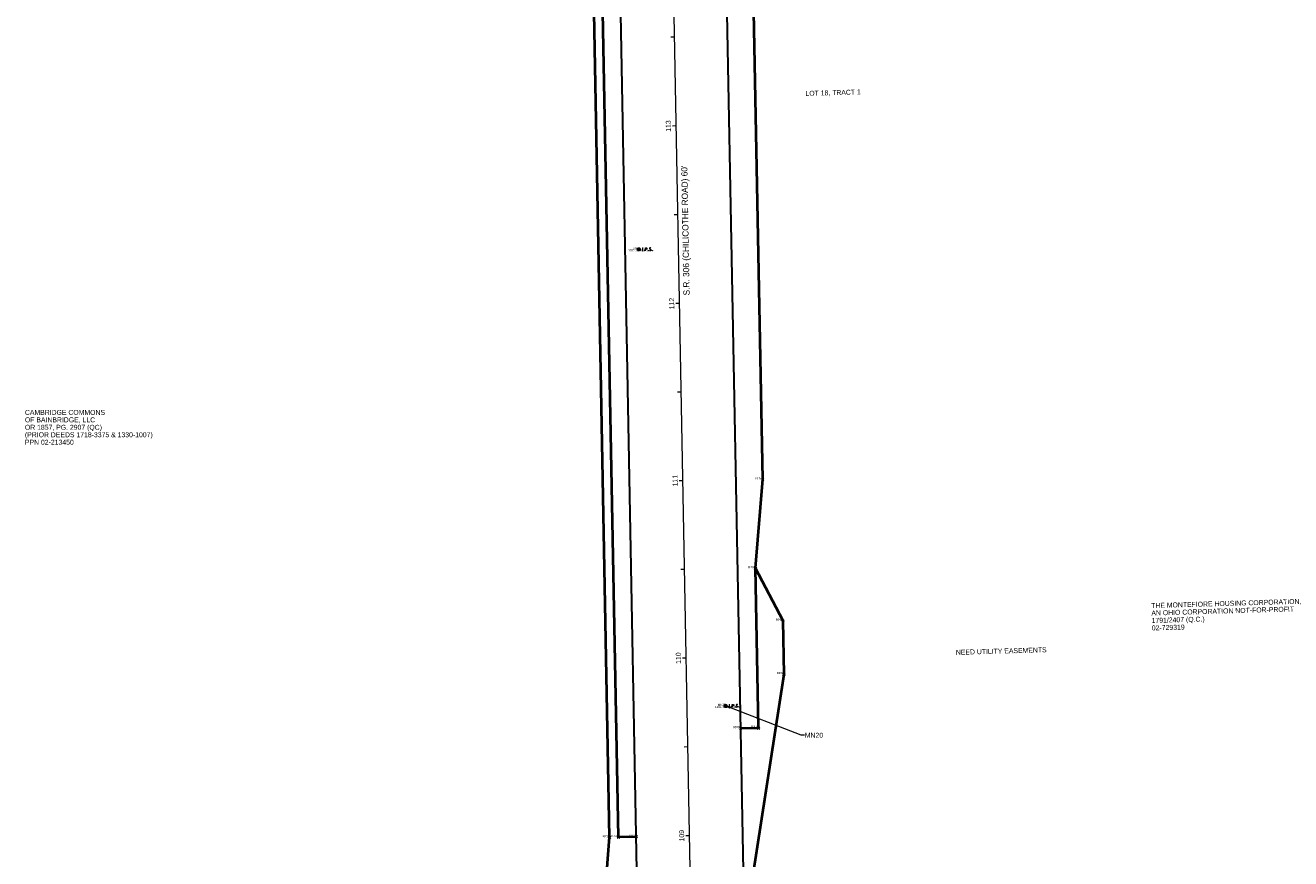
# Model space of a CAD drawing. Extents: x 2285766 to 2290020, y 637520 to 641037.
# Tile 3 of 9: x 2287011 to 2287723, y 638860 to 639330. Entities that reach past the tile are written whole.
import ezdxf
from ezdxf.enums import TextEntityAlignment as Align

# ---------------------------------------------------------------- set-up
doc = ezdxf.new("R2010")
doc.units = 0
doc.header["$LTSCALE"] = 20
doc.header["$MEASUREMENT"] = 0
doc.linetypes.add('cl20', pattern=[100, 5, -5, 80, -5, 5])
for name, color, linetype, lineweight in [('DV_X_Text', 7, 'Continuous', 0), ('GE_X_CL_20', 7, 'cl20', 0), ('RW_X_CL_20', 6, 'cl20', 0), ('RW_X_Esmt_SH', 6, 'esmtshex', 30), ('SC_Scratch19', 7, 'Continuous', 13), ('SV_P_Mon_Cells_Set', 7, 'Continuous', 0), ('SV_X_Shot_Marker', 2, 'Continuous', 0)]:
    doc.layers.add(name, color=color, linetype=linetype, lineweight=lineweight)
for name, color, linetype, lineweight, true_color in [('RW_P_Esmt_SH', 7, 'esmtshpr', 40, 0xa854e0), ('RW_P_Esmt_TMP', 7, 'esmtmppr', 40, 0xa854e0), ('SV_X_Text_Comment', 7, 'Continuous', 0, 0xf09e7a), ('SV_X_Text_Elevation', 7, 'Continuous', 0, 0x54c954), ('SV_X_Text_Name', 7, 'Continuous', 0, 0xebffa8)]:
    doc.layers.add(name, color=color, linetype=linetype, lineweight=lineweight, true_color=true_color)
doc.layers.add('SC_Scratch2', color=7, linetype='Continuous', lineweight=0, plot=False)
doc.styles.add('Slanted-Normal LS 0.50', font='font31.shx', dxfattribs={"height": 0.14})
doc.styles.add('Style-font30', font='font30.shx')
doc.styles.add('Style-font31', font='font31.shx')
doc.linetypes.add('esmtmppr', pattern='A,1,-0.225,[30,dgnlstyle-ODOT_Linestyles.shx,S=0.002469,R=0,X=0,Y=0],-0.225,4', length=5.45)
doc.linetypes.add('esmtshex', pattern='A,0.8,-0.325,[70,dgnlstyle-ODOT_Linestyles.shx,S=0.00389,R=0,X=0,Y=0],-0.325,0.8,-0.3,0.8,-0.3,0.8,-0.3', length=4.75)
doc.linetypes.add('esmtshpr', pattern='A,1,-0.175,[22,dgnlstyle-ODOT_Linestyles.shx,S=0.001649,R=0,X=0,Y=0],-0.175,4', length=5.35)

# ---------------------------------------------------------------- blocks, each defined once
blk = doc.blocks.new('IPS')
at = {"layer": 'SV_P_Mon_Cells_Set'}
h = blk.add_hatch(color=256, dxfattribs=at)
edge = h.paths.add_edge_path()
edge.add_arc((0, 0), 0.06, 0, 360)
at = {"layer": 'SV_P_Mon_Cells_Set', "flags": 128}
for points in [[(0.101, 0.04), (0.119, 0.04)], [(0.11, -0.04), (0.11, 0.04)], [(0.188, -0.04), (0.188, 0.04), (0.214, 0.04), (0.217, 0.039), (0.221, 0.038), (0.223, 0.037), (0.224, 0.036), (0.227, 0.033), (0.228, 0.029), (0.229, 0.024), (0.229, 0.017), (0.229, 0.014), (0.228, 0.01), (0.226, 0.006), (0.223, 0.004), (0.222, 0.003), (0.219, 0.002), (0.214, 0.001), (0.188, 0.001)], [(0.338, 0.034), (0.337, 0.036), (0.336, 0.037), (0.331, 0.039), (0.325, 0.04), (0.32, 0.04), (0.319, 0.04), (0.311, 0.038), (0.305, 0.034), (0.302, 0.029), (0.3, 0.024), (0.3, 0.021), (0.302, 0.016), (0.306, 0.011), (0.336, -0.008), (0.339, -0.01), (0.34, -0.013), (0.341, -0.017), (0.341, -0.02), (0.341, -0.024), (0.34, -0.027), (0.339, -0.03), (0.338, -0.032), (0.337, -0.034), (0.335, -0.036), (0.334, -0.037), (0.331, -0.039), (0.33, -0.039), (0.325, -0.04), (0.317, -0.04), (0.312, -0.039), (0.305, -0.034), (0.3, -0.03)], [(0.101, -0.04), (0.119, -0.04)], [(0.158, -0.029), (0.16, -0.029), (0.162, -0.03), (0.164, -0.033), (0.164, -0.036), (0.162, -0.039), (0.16, -0.04), (0.158, -0.04), (0.156, -0.039), (0.154, -0.036), (0.154, -0.033), (0.156, -0.03), (0.158, -0.029)], [(0.27, -0.029), (0.273, -0.029), (0.275, -0.03), (0.276, -0.033), (0.276, -0.036), (0.275, -0.039), (0.273, -0.04), (0.27, -0.04), (0.268, -0.039), (0.267, -0.036), (0.267, -0.033), (0.268, -0.03), (0.27, -0.029)], [(0.379, -0.029), (0.382, -0.029), (0.384, -0.03), (0.385, -0.033), (0.385, -0.036), (0.384, -0.039), (0.382, -0.04), (0.379, -0.04), (0.378, -0.039), (0.376, -0.036), (0.376, -0.033), (0.378, -0.03), (0.379, -0.029)]]:
    blk.add_lwpolyline(points, dxfattribs=at)
blk = doc.blocks.new('IPS_4')
at = {"layer": 'SV_P_Mon_Cells_Set'}
h = blk.add_hatch(color=256, dxfattribs=at)
edge = h.paths.add_edge_path()
edge.add_arc((0, 0), 0.06, 0, 360)
at = {"layer": 'SV_P_Mon_Cells_Set', "flags": 128}
for points in [[(0.101, 0.04), (0.119, 0.04)], [(0.11, -0.04), (0.11, 0.04)], [(0.188, -0.04), (0.188, 0.04), (0.214, 0.04), (0.217, 0.039), (0.221, 0.038), (0.223, 0.037), (0.224, 0.036), (0.227, 0.033), (0.228, 0.029), (0.229, 0.024), (0.229, 0.017), (0.229, 0.014), (0.228, 0.01), (0.226, 0.006), (0.223, 0.004), (0.222, 0.003), (0.219, 0.002), (0.214, 0.001), (0.188, 0.001)], [(0.338, 0.034), (0.337, 0.036), (0.336, 0.037), (0.331, 0.039), (0.325, 0.04), (0.32, 0.04), (0.319, 0.04), (0.311, 0.038), (0.305, 0.034), (0.302, 0.029), (0.3, 0.024), (0.3, 0.021), (0.302, 0.016), (0.306, 0.011), (0.336, -0.008), (0.339, -0.01), (0.34, -0.013), (0.341, -0.017), (0.341, -0.02), (0.341, -0.024), (0.34, -0.027), (0.339, -0.03), (0.338, -0.032), (0.337, -0.034), (0.335, -0.036), (0.334, -0.037), (0.331, -0.039), (0.33, -0.039), (0.325, -0.04), (0.317, -0.04), (0.312, -0.039), (0.305, -0.034), (0.3, -0.03)], [(0.101, -0.04), (0.119, -0.04)], [(0.158, -0.029), (0.16, -0.029), (0.162, -0.03), (0.164, -0.033), (0.164, -0.036), (0.162, -0.039), (0.16, -0.04), (0.158, -0.04), (0.156, -0.039), (0.154, -0.036), (0.154, -0.033), (0.156, -0.03), (0.158, -0.029)], [(0.27, -0.029), (0.273, -0.029), (0.275, -0.03), (0.276, -0.033), (0.276, -0.036), (0.275, -0.039), (0.273, -0.04), (0.27, -0.04), (0.268, -0.039), (0.267, -0.036), (0.267, -0.033), (0.268, -0.03), (0.27, -0.029)], [(0.379, -0.029), (0.382, -0.029), (0.384, -0.03), (0.385, -0.033), (0.385, -0.036), (0.384, -0.039), (0.382, -0.04), (0.379, -0.04), (0.378, -0.039), (0.376, -0.036), (0.376, -0.033), (0.378, -0.03), (0.379, -0.029)]]:
    blk.add_lwpolyline(points, dxfattribs=at)
blk = doc.blocks.new('GPKLBL_3')
at = {"layer": 'SC_Scratch19', "flags": 128}
blk.add_lwpolyline([(44.52, -16.56), (42.47, -16.56), (0, 0)], dxfattribs=at)
at = {"layer": 'SC_Scratch19', "extrusion": (0, 0, -1)}
blk.add_solid([(-2.78, -0.31), (0, 0), (-2.26, -1.66)], dxfattribs=at)
at = {"layer": 'SC_Scratch19', "insert": (44.62, -15.16), "char_height": 2.8, "attachment_point": 1, "style": 'Style-font31'}
blk.add_mtext('MN20', dxfattribs=at)
blk = doc.blocks.new('X_34')
at = {"layer": 'SV_X_Shot_Marker'}
for p, q in [((-0.067, -0.067), (0.067, 0.067)), ((-0.067, 0.067), (0.067, -0.067))]:
    blk.add_line(p, q, dxfattribs=at)
blk = doc.blocks.new('X_35')
at = {"layer": 'SV_X_Shot_Marker'}
for p, q in [((-0.067, -0.067), (0.067, 0.067)), ((-0.067, 0.067), (0.067, -0.067))]:
    blk.add_line(p, q, dxfattribs=at)
blk = doc.blocks.new('X_45')
at = {"layer": 'SV_X_Shot_Marker'}
for p, q in [((-0.067, -0.067), (0.067, 0.067)), ((-0.067, 0.067), (0.067, -0.067))]:
    blk.add_line(p, q, dxfattribs=at)
blk = doc.blocks.new('X_49')
at = {"layer": 'SV_X_Shot_Marker'}
for p, q in [((-0.067, -0.067), (0.067, 0.067)), ((-0.067, 0.067), (0.067, -0.067))]:
    blk.add_line(p, q, dxfattribs=at)
blk = doc.blocks.new('X_50')
at = {"layer": 'SV_X_Shot_Marker'}
for p, q in [((-0.067, -0.067), (0.067, 0.067)), ((-0.067, 0.067), (0.067, -0.067))]:
    blk.add_line(p, q, dxfattribs=at)
blk = doc.blocks.new('X_91')
at = {"layer": 'SV_X_Shot_Marker'}
for p, q in [((-0.067, -0.067), (0.067, 0.067)), ((-0.067, 0.067), (0.067, -0.067))]:
    blk.add_line(p, q, dxfattribs=at)
blk = doc.blocks.new('X_92')
at = {"layer": 'SV_X_Shot_Marker'}
for p, q in [((-0.067, -0.067), (0.067, 0.067)), ((-0.067, 0.067), (0.067, -0.067))]:
    blk.add_line(p, q, dxfattribs=at)
blk = doc.blocks.new('X_93')
at = {"layer": 'SV_X_Shot_Marker'}
for p, q in [((-0.067, -0.067), (0.067, 0.067)), ((-0.067, 0.067), (0.067, -0.067))]:
    blk.add_line(p, q, dxfattribs=at)
blk = doc.blocks.new('X_97')
at = {"layer": 'SV_X_Shot_Marker'}
for p, q in [((-0.067, -0.067), (0.067, 0.067)), ((-0.067, 0.067), (0.067, -0.067))]:
    blk.add_line(p, q, dxfattribs=at)

msp = doc.modelspace()

# ---------------------------------------------------------------- linework, layer by layer
at = {"layer": 'GE_X_CL_20'}
for p, q in [((2287376.16, 639323.14), (2287374.16, 639323.1)), ((2287377.1, 639273.15), (2287375.1, 639273.11)), ((2287378.05, 639223.16), (2287376.05, 639223.12)), ((2287378.99, 639173.17), (2287376.99, 639173.13)), ((2287379.93, 639123.18), (2287377.93, 639123.14)), ((2287380.87, 639073.19), (2287378.87, 639073.15)), ((2287381.81, 639023.2), (2287379.81, 639023.16)), ((2287382.76, 638973.2), (2287380.76, 638973.17)), ((2287383.7, 638923.21), (2287381.7, 638923.18)), ((2287384.64, 638873.22), (2287382.64, 638873.18))]:
    msp.add_line(p, q, dxfattribs=at)
at = {"layer": 'RW_P_Esmt_SH'}
for p, q in [((2287425.86, 639074.03), (2287417.83, 639500.3)), ((2287344.65, 638872.47), (2287334.74, 639398.37)), ((2287421.81, 639023.95), (2287425.86, 639074.03)), ((2287423.5, 638933.97), (2287421.81, 639023.95)), ((2287413.5, 638933.78), (2287423.5, 638933.97)), ((2287354.65, 638872.66), (2287344.65, 638872.47))]:
    msp.add_line(p, q, dxfattribs=at)
at = {"layer": 'RW_P_Esmt_TMP'}
for p, q in [((2287339.65, 638872.37), (2287321.73, 639823.11)), ((2287437.37, 638994.24), (2287421.81, 639023.95)), ((2287437.94, 638964.24), (2287437.37, 638994.24)), ((2287420.11, 638848.89), (2287437.94, 638964.24)), ((2287335.59, 638822.29), (2287339.65, 638872.37))]:
    msp.add_line(p, q, dxfattribs=at)
at = {"layer": 'RW_X_CL_20'}
msp.add_line((2287401.6, 637973.38), (2287343.94, 641032.45), dxfattribs=at)
at = {"layer": 'RW_X_Esmt_SH'}
for p, q in [((2287431.27, 637991.43), (2287402.83, 639499.88)), ((2287370.64, 638024.34), (2287344.71, 639399.62))]:
    msp.add_line(p, q, dxfattribs=at)

# ---------------------------------------------------------------- block references
at = {"layer": 'SC_Scratch19'}
msp.add_blockref('GPKLBL_3', (2287404.97, 638946.35), dxfattribs=at)
at = {"layer": 'SV_P_Mon_Cells_Set', "xscale": 20, "yscale": 20, "zscale": 20}
for name, p in [('IPS', (2287356.08, 639203.64)), ('IPS_4', (2287404.97, 638946.35))]:
    msp.add_blockref(name, p, dxfattribs=at)
at = {"layer": 'SV_X_Shot_Marker', "xscale": 10, "yscale": 10, "zscale": 10}
for name, p in [('X_97', (2287425.86, 639074.03)), ('X_93', (2287421.81, 639023.95)), ('X_34', (2287437.37, 638994.24)), ('X_35', (2287437.94, 638964.24)), ('X_92', (2287413.5, 638933.78)), ('X_91', (2287423.5, 638933.97)), ('X_45', (2287339.65, 638872.37)), ('X_50', (2287344.65, 638872.47)), ('X_49', (2287354.65, 638872.66))]:
    msp.add_blockref(name, p, dxfattribs=at)

# ---------------------------------------------------------------- texts
at = {"layer": 'DV_X_Text', "style": 'Slanted-Normal LS 0.50'}
msp.add_text('LOT 18, TRACT 1', height=2.8, rotation=1.64647, dxfattribs=at).set_placement((2287449.9, 639292.87), align=Align.TOP_LEFT)
at = {"layer": 'DV_X_Text', "attachment_point": 1, "style": 'Slanted-Normal LS 0.50'}
for s, insert, char_height, rotation, line_spacing_factor in [("\\Ffont70;S.R. 306 (CHILICOTHE ROAD) 60'", (2287381.21, 639177.66), 3.5, 91, 0.6), ('THE MONTEFIORE HOUSING CORPORATION,\\PAN OHIO CORPORATION NOT-FOR-PROFIT\\P1791/2407 (Q.C.)\\P02-729319', (2287644.65, 639004.27), 2.8, 1.64647, 0.9)]:
    msp.add_mtext(s, dxfattribs=dict(at, insert=insert, char_height=char_height, rotation=rotation, line_spacing_factor=line_spacing_factor))
at = {"layer": 'DV_X_Text', "insert": (2287010.29, 639113.15), "char_height": 2.8, "attachment_point": 1, "line_spacing_factor": 0.9, "style": 'Slanted-Normal LS 0.50'}
msp.add_mtext('CAMBRIDGE COMMONS \\POF BAINBRIDGE, LLC\\POR 1857, PG. 2907 (QC) \\P(PRIOR DEEDS 1718-3375 & 1330-1007)\\PPPN 02-213450', dxfattribs=at)
at = {"layer": 'GE_X_CL_20', "style": 'Style-font31'}
for s, p in [('113', (2287374.1, 639273.14)), ('112', (2287375.99, 639173.11)), ('111', (2287377.87, 639073.34)), ('110', (2287379.75, 638973.29)), ('109', (2287381.64, 638873.24))]:
    msp.add_text(s, height=2.8, rotation=91.07978, dxfattribs=at).set_placement(p, align=Align.CENTER)
at = {"layer": 'SC_Scratch2', "style": 'Slanted-Normal LS 0.50'}
msp.add_text('NEED UTILITY EASEMENTS', height=2.8, rotation=1.64647, dxfattribs=at).set_placement((2287534.63, 638977.91), align=Align.TOP_LEFT)
at = {"layer": 'SV_X_Text_Comment', "style": 'Style-font30'}
for p in [(2287356.08, 639203.64), (2287404.97, 638946.35)]:
    msp.add_text('5/8-FOK', height=1.2, dxfattribs=at).set_placement(p, align=Align.TOP_LEFT)
at = {"layer": 'SV_X_Text_Elevation', "style": 'Style-font30'}
for s, p in [('1202.79', (2287356.08, 639203.64)), ('1204.19', (2287404.97, 638946.35))]:
    msp.add_text(s, height=1.2, dxfattribs=at).set_placement(p, align=Align.TOP_RIGHT)
at = {"layer": 'SV_X_Text_Name', "style": 'Style-font30'}
for s, p in [('MN1', (2287356.09, 639203.64)), ('RP69', (2287425.86, 639074.03)), ('RP06', (2287421.81, 639023.95)), ('RP07', (2287437.37, 638994.24)), ('RP08', (2287437.94, 638964.24)), ('MN20', (2287404.97, 638946.35)), ('RP05', (2287413.5, 638933.78)), ('RP13', (2287423.5, 638933.97)), ('RP19', (2287339.65, 638872.37)), ('RP24', (2287344.65, 638872.47)), ('RP23', (2287354.65, 638872.66))]:
    msp.add_text(s, height=1.2, dxfattribs=at).set_placement(p, align=Align.RIGHT)

doc.saveas('drawing.dxf')
